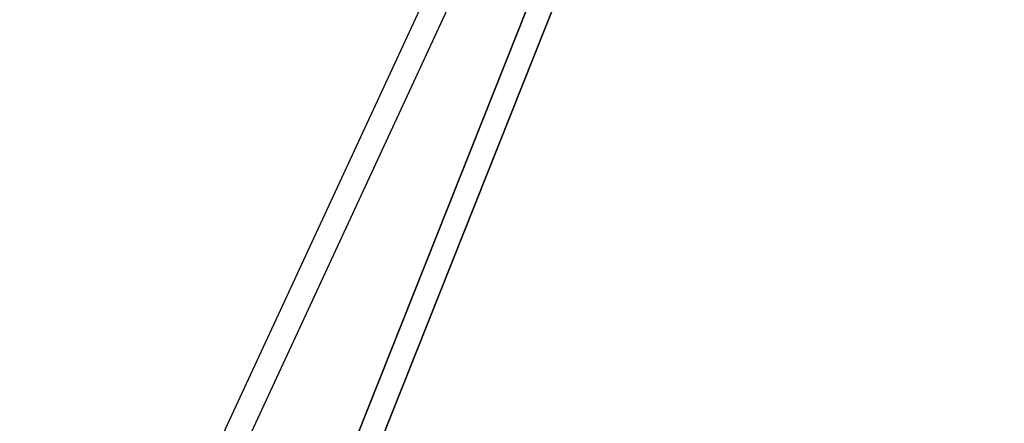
# Model space of a CAD drawing. Header units: millimetres. Extents: x -630 to 192, y -7 to 1615.
# Tile 35 of 249: x -600 to -541, y 66 to 90. Entities that reach past the tile are written whole.
import ezdxf

# ---------------------------------------------------------------- set-up
doc = ezdxf.new("R2010")
doc.units = ezdxf.units.MM
doc.header["$MEASUREMENT"] = 0
doc.layers.add('OVIDIO 160x80x72h', color=7, linetype='Continuous')

msp = doc.modelspace()

# ---------------------------------------------------------------- linework, layer by layer
at = {"layer": 'OVIDIO 160x80x72h', "extrusion": (0.1089792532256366, 0.20285169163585, 0.9731262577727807)}
for points in [[(553.5253960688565, 272.4550222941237), (553.5253960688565, 433.1108667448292)], [(553.5253960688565, 433.1108667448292), (553.5253960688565, 272.4550222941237)]]:
    msp.add_lwpolyline(points, dxfattribs=at)
at = {"layer": 'OVIDIO 160x80x72h', "extrusion": (0.10897925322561, 0.2028516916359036, 0.9731262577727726)}
msp.add_lwpolyline([(553.2299260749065, 433.1108667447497), (553.2299260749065, 272.4550222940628)], dxfattribs=at)
at = {"layer": 'OVIDIO 160x80x72h', "extrusion": (0.1089792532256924, 0.202851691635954, 0.9731262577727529)}
for points in [[(552.9344560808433, 433.110866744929), (552.9344560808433, 272.4550222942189)], [(552.9344560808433, 272.4550222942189), (552.9344560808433, 433.110866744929)]]:
    msp.add_lwpolyline(points, dxfattribs=at)
at = {"layer": 'OVIDIO 160x80x72h', "extrusion": (-0.04567751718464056, -0.1148807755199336, 0.9923285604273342)}
msp.add_lwpolyline([(-561.174472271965, -79.49791274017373), (-561.174472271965, 29.41686286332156)], dxfattribs=at)
at = {"layer": 'OVIDIO 160x80x72h', "extrusion": (-0.04567751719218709, -0.114880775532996, 0.9923285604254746)}
for points in [[(-559.3429832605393, 30.07059157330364), (-559.3429832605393, -76.7852611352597)], [(-559.3429832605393, -76.7852611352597), (-559.3429832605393, 30.07059157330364)]]:
    msp.add_lwpolyline(points, dxfattribs=at)
at = {"layer": 'OVIDIO 160x80x72h', "extrusion": (-0.04567751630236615, -0.1148807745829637, 0.9923285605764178)}
for points in [[(-558.8863457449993, -76.78525988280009), (-558.8863457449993, 30.07059287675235)], [(-558.8863457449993, 30.07059287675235), (-558.8863457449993, -76.78525988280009)]]:
    msp.add_lwpolyline(points, dxfattribs=at)
at = {"layer": 'OVIDIO 160x80x72h', "extrusion": (-0.04567751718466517, -0.1148807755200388, 0.9923285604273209)}
msp.add_lwpolyline([(-560.4870466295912, -79.49791274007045), (-560.4870466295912, 29.41787213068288)], dxfattribs=at)
at = {"layer": 'OVIDIO 160x80x72h', "extrusion": (0.02146384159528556, 0.04629577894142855, 0.9986971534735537)}
msp.add_lwpolyline([(560.5167840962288, 154.3242140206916), (560.5167840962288, 254.8372496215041)], dxfattribs=at)
at = {"layer": 'OVIDIO 160x80x72h', "extrusion": (0.02146384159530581, 0.04629577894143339, 0.998697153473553)}
msp.add_lwpolyline([(559.030853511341, 153.3604153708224), (559.030853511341, 254.6630450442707)], dxfattribs=at)
at = {"layer": 'OVIDIO 160x80x72h', "extrusion": (-0.04567751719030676, -0.1148807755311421, 0.9923285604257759)}
msp.add_lwpolyline([(-544.4044187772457, -63.03795536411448), (-544.4044187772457, -7.847614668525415)], dxfattribs=at)
at = {"layer": 'OVIDIO 160x80x72h', "extrusion": (-0.04567751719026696, -0.1148807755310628, 0.9923285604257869)}
msp.add_lwpolyline([(-544.6327574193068, -62.82123709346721), (-544.6327574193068, -8.417101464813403)], dxfattribs=at)
at = {"layer": 'OVIDIO 160x80x72h', "extrusion": (0.1089886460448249, 0.2028662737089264, 0.9731221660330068)}
msp.add_lwpolyline([(554.3213810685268, 359.0238880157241), (554.3213810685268, 349.4538880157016)], dxfattribs=at)
at = {"layer": 'OVIDIO 160x80x72h', "extrusion": (0.1089886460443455, 0.202866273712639, 0.9731221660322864)}
msp.add_lwpolyline([(552.8954884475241, 349.4538880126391), (552.8954884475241, 359.02388801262)], dxfattribs=at)
at = {"layer": 'OVIDIO 160x80x72h', "extrusion": (0.1089855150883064, 0.202861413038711, 0.973123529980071)}
msp.add_lwpolyline([(551.0986109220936, 349.3479933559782), (551.0986109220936, 359.1201230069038)], dxfattribs=at)
at = {"layer": 'OVIDIO 160x80x72h', "extrusion": (0.1089792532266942, 0.2028516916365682, 0.9731262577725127)}
msp.add_lwpolyline([(550.5087364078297, 359.1104632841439), (550.5087364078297, 349.3383336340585)], dxfattribs=at)
at = {"layer": 'OVIDIO 160x80x72h', "extrusion": (0.1089792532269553, 0.2028516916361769, 0.973126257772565)}
msp.add_lwpolyline([(549.9177964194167, 359.1104632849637), (549.9177964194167, 349.3383336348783)], dxfattribs=at)
at = {"layer": 'OVIDIO 160x80x72h', "extrusion": (0.04417230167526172, 0.9852089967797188, -0.1655658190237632)}
msp.add_lwpolyline([(575.6738975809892, 671.5140002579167), (584.8703352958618, 705.4740763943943)], dxfattribs=at)
at = {"layer": 'OVIDIO 160x80x72h', "extrusion": (0, 1, 0)}
for points in [[(580.2221078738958, 700.4216601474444), (580.8929282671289, 699.0800193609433)], [(579.3553694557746, 699.9882909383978), (578.0137286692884, 702.6715725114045)]]:
    msp.add_lwpolyline(points, dxfattribs=at)
at = {"layer": 'OVIDIO 160x80x72h', "extrusion": (0.04417230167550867, 0.9852089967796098, -0.1655658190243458)}
msp.add_lwpolyline([(574.3423714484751, 671.8745777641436), (583.5388100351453, 705.8346571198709)], dxfattribs=at)
at = {"layer": 'OVIDIO 160x80x72h', "extrusion": (-0.1662437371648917, -0.166243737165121, 0.9719701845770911)}
for points in [[(-440.4443840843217, -148.4143638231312), (-440.4443840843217, -180.0778342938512)], [(-440.4443840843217, -180.0778342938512), (-440.4443840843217, -148.4143638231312)]]:
    msp.add_lwpolyline(points, dxfattribs=at)
at = {"layer": 'OVIDIO 160x80x72h', "extrusion": (-0.1662435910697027, -0.166243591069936, 0.9719702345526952)}
for points in [[(-440.4443840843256, -179.2731598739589), (-440.4443840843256, -148.0415204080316)], [(-440.4443840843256, -148.0415204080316), (-440.4443840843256, -179.2731598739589)]]:
    msp.add_lwpolyline(points, dxfattribs=at)
at = {"layer": 'OVIDIO 160x80x72h', "extrusion": (0.2357022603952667, 0.2357022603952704, 0.942809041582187)}
msp.add_lwpolyline([(442.3417506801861, 639.8065639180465), (442.3417506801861, 530.7287604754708)], dxfattribs=at)
at = {"layer": 'OVIDIO 160x80x72h', "extrusion": (0.2357022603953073, 0.2357022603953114, 0.9428090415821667)}
msp.add_lwpolyline([(441.3930673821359, 530.7287604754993), (441.3930673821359, 639.8065639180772)], dxfattribs=at)
at = {"layer": 'OVIDIO 160x80x72h', "extrusion": (0.9868237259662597, 0.05815167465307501, 0.1509878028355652)}
msp.add_lwpolyline([(116.6078607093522, 779.754320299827), (118.7132801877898, 785.1489030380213)], dxfattribs=at)
at = {"layer": 'OVIDIO 160x80x72h', "extrusion": (0.9868238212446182, 0.05815163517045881, 0.1509871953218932)}
msp.add_lwpolyline([(118.0570177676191, 785.4047376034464), (115.9517434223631, 780.0105442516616)], dxfattribs=at)
at = {"layer": 'OVIDIO 160x80x72h', "extrusion": (0.2357022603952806, 0.23570226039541, 0.9428090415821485)}
msp.add_lwpolyline([(439.4957007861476, 639.8065639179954), (439.4957007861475, 530.7287604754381)], dxfattribs=at)
at = {"layer": 'OVIDIO 160x80x72h', "extrusion": (-0.1148807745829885, -0.04567751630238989, 0.9923285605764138)}
for points in [[(-250.0603414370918, -422.779762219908), (-250.0603414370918, -315.9239094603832)], [(-250.0603414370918, -315.9239094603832), (-250.0603414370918, -422.779762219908)]]:
    msp.add_lwpolyline(points, dxfattribs=at)
at = {"layer": 'OVIDIO 160x80x72h', "extrusion": (-0.1148807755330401, -0.04567751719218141, 0.9923285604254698)}
for points in [[(-249.6037052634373, -315.9239076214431), (-249.6037052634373, -422.7797603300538)], [(-249.6037052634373, -422.7797603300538), (-249.6037052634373, -315.9239076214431)]]:
    msp.add_lwpolyline(points, dxfattribs=at)
at = {"layer": 'OVIDIO 160x80x72h', "extrusion": (-0.1148807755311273, -0.04567751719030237, 0.9923285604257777)}
msp.add_lwpolyline([(-264.5421540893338, -409.0325643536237), (-264.5421540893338, -353.8418253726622)], dxfattribs=at)
at = {"layer": 'OVIDIO 160x80x72h', "extrusion": (0.2357022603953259, 0.2357022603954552, 0.942809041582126)}
msp.add_lwpolyline([(438.5470174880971, 530.7287604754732), (438.5470174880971, 639.8065639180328)], dxfattribs=at)
at = {"layer": 'OVIDIO 160x80x72h', "extrusion": (0.1089886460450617, 0.2028662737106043, 0.9731221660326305)}
for points in [[(552.5239708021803, 416.50607917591), (552.5239708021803, 359.1249528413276)], [(552.5239708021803, 359.1249528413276), (552.5239708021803, 416.50607917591)]]:
    msp.add_lwpolyline(points, dxfattribs=at)
at = {"layer": 'OVIDIO 160x80x72h', "extrusion": (0.108988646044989, 0.2028662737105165, 0.9731221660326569)}
msp.add_lwpolyline([(551.8110244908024, 359.1249528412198), (551.8110244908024, 416.5060791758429)], dxfattribs=at)
at = {"layer": 'OVIDIO 160x80x72h', "extrusion": (-0.276331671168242, 0.1226944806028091, 0.9531982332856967)}
msp.add_lwpolyline([(161.1853289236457, -326.3788823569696), (161.1853289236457, -327.8788824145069)], dxfattribs=at)
at = {"layer": 'OVIDIO 160x80x72h', "extrusion": (-0.1148807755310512, -0.04567751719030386, 0.9923285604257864)}
msp.add_lwpolyline([(-264.3138188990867, -408.815842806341), (-264.3138188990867, -354.4113207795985)], dxfattribs=at)
at = {"layer": 'OVIDIO 160x80x72h', "extrusion": (0.1089855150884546, 0.2028614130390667, 0.9731235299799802)}
for points in [[(551.0986109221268, 359.1201230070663), (551.0986109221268, 416.5012493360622)], [(551.0986109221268, 416.5012493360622), (551.0986109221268, 359.1201230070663)]]:
    msp.add_lwpolyline(points, dxfattribs=at)
at = {"layer": 'OVIDIO 160x80x72h', "extrusion": (-4.207213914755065e-05, 0.9999999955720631, -8.417724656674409e-05)}
msp.add_lwpolyline([(581.602032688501, 701.1195390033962), (580.2605330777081, 703.803589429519)], dxfattribs=at)
at = {"layer": 'OVIDIO 160x80x72h', "extrusion": (-0.1148807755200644, -0.04567751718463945, 0.9923285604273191)}
msp.add_lwpolyline([(-248.459641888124, -316.576622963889), (-248.459641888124, -425.4924119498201)], dxfattribs=at)
at = {"layer": 'OVIDIO 160x80x72h', "extrusion": (-0.114880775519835, -0.04567751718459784, 0.9923285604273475)}
msp.add_lwpolyline([(-247.7722162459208, -316.5776436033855), (-247.7722162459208, -425.4924119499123)], dxfattribs=at)
at = {"layer": 'OVIDIO 160x80x72h', "extrusion": (0.2357022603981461, 0.235702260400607, 0.9428090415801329)}
msp.add_lwpolyline([(426.0061485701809, 618.8965033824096), (426.0061485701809, 513.4885169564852)], dxfattribs=at)
at = {"layer": 'OVIDIO 160x80x72h', "extrusion": (0.235702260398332, 0.2357022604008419, 0.9428090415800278)}
msp.add_lwpolyline([(422.4996452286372, 613.8022983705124), (422.4996452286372, 509.2619366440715)], dxfattribs=at)
at = {"layer": 'OVIDIO 160x80x72h', "extrusion": (0.2028516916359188, 0.1089792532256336, 0.9731262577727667)}
for points in [[(290.562993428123, 519.5545148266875), (290.562993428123, 680.2103592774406)], [(290.562993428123, 680.2103592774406), (290.562993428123, 519.5545148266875)]]:
    msp.add_lwpolyline(points, dxfattribs=at)
at = {"layer": 'OVIDIO 160x80x72h', "extrusion": (0.2028516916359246, 0.1089792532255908, 0.9731262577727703)}
msp.add_lwpolyline([(290.2675234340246, 680.2103592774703), (290.2675234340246, 519.5545148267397)], dxfattribs=at)
at = {"layer": 'OVIDIO 160x80x72h', "extrusion": (0.2028516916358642, 0.1089792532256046, 0.9731262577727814)}
for points in [[(289.9720534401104, 519.5545148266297), (289.9720534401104, 680.2103592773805)], [(289.9720534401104, 680.2103592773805), (289.9720534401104, 519.5545148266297)]]:
    msp.add_lwpolyline(points, dxfattribs=at)
at = {"layer": 'OVIDIO 160x80x72h', "extrusion": (0.04629577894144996, 0.02146384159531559, 0.9986971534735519)}
msp.add_lwpolyline([(268.0671662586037, 456.0707065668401), (268.0671662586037, 557.3751509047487)], dxfattribs=at)
at = {"layer": 'OVIDIO 160x80x72h', "extrusion": (-0.1069192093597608, -0.2877667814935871, 0.9517134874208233)}
for points in [[(-545.258968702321, 80.98547081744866), (-545.258968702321, 56.59085213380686)], [(-545.258968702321, 56.59085213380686), (-545.258968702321, 80.98547081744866)]]:
    msp.add_lwpolyline(points, dxfattribs=at)
at = {"layer": 'OVIDIO 160x80x72h'}
for points in [[(-543.6786188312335, 155.4878374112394, 681.0409729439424), (-583.1793748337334, 56.14186235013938, 667.7215547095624), (-583.4543543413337, 55.45027793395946, 667.6288332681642)], [(-583.4543543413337, 55.45027793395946, 667.6288332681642), (-583.1793748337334, 56.14186235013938, 667.7215547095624), (-543.6786188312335, 155.4878374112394, 681.0409729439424)], [(-582.1475085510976, 54.86991333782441, 668.0819679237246), (-581.8725290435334, 55.56149775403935, 668.1746893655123), (-542.3717730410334, 154.9074728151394, 681.4941075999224)], [(-542.3717730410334, 154.9074728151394, 681.4941075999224), (-581.8725290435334, 55.56149775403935, 668.1746893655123), (-582.1475085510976, 54.86991333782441, 668.0819679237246)]]:
    msp.add_polyline3d(points, dxfattribs=at)

doc.saveas('drawing.dxf')
